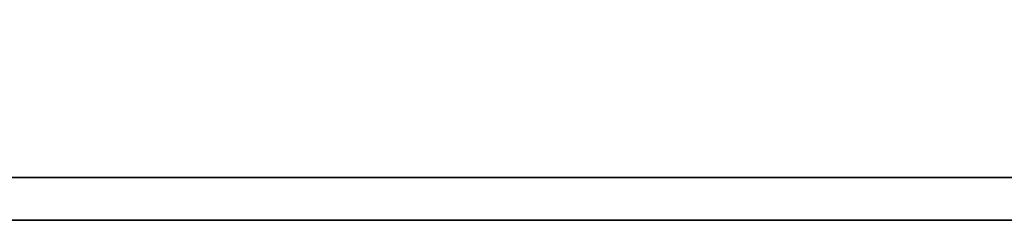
# Model space of a CAD drawing. Extents: x 904 to 1168, y 87 to 232.
# Tile 24 of 45: x 1115.895 to 1119.943, y 151.631 to 152.455. Entities that reach past the tile are written whole.
import ezdxf

# ---------------------------------------------------------------- set-up
doc = ezdxf.new("R2010")
doc.units = 0
doc.header["$MEASUREMENT"] = 0
doc.layers.add('DIM', color=4, linetype='CONTINUOUS')
doc.layers.add('layer 1', color=7, linetype='CONTINUOUS')

# ---------------------------------------------------------------- blocks, each defined once
blk = doc.blocks.new('TBI MOTION logo(完整正式版)')
at = {"layer": 'layer 1', "color": 22, "lineweight": 35}
blk.add_open_spline([(75.90875, -9.47875), (75.90875, -9.47875), (75.90875, -12.28625), (75.90875, -12.28625), (75.90875, -12.28625), (75.90875, -12.28625), (75.90875, -12.47875), (75.90875, -12.47875), (75.90875, -12.47875), (75.90875, -12.47875), (75.71625, -12.47875), (75.71625, -12.47875), (75.71625, -12.47875), (75.71625, -12.47875), (-88.32875, -12.47875), (-88.32875, -12.47875), (-88.32875, -12.47875), (-88.32875, -12.47875), (-88.32875, -13.29375), (-88.32875, -13.29375), (-88.32875, -13.29375), (-88.32875, -13.29375), (82.89125, -13.29375), (82.89125, -13.29375), (82.89125, -13.29375), (82.89125, -13.29375), (75.90875, -9.47875), (75.90875, -9.47875)], degree=3, knots=[0, 0, 0, 0, 0.14285714, 0.14285714, 0.14285714, 0.14285714, 0.28571429, 0.28571429, 0.28571429, 0.28571429, 0.42857143, 0.42857143, 0.42857143, 0.42857143, 0.57142857, 0.57142857, 0.57142857, 0.57142857, 0.71428571, 0.71428571, 0.71428571, 0.71428571, 0.85714286, 0.85714286, 0.85714286, 0.85714286, 1, 1, 1, 1], dxfattribs=at)

msp = doc.modelspace()

# ---------------------------------------------------------------- block references
at = {"layer": 'DIM', "xscale": 0.2159999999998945, "yscale": 0.2159999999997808, "zscale": 0.216}
msp.add_blockref('TBI MOTION logo(完整正式版)', (1131.0551, 154.5022), dxfattribs=at)

doc.saveas('drawing.dxf')
